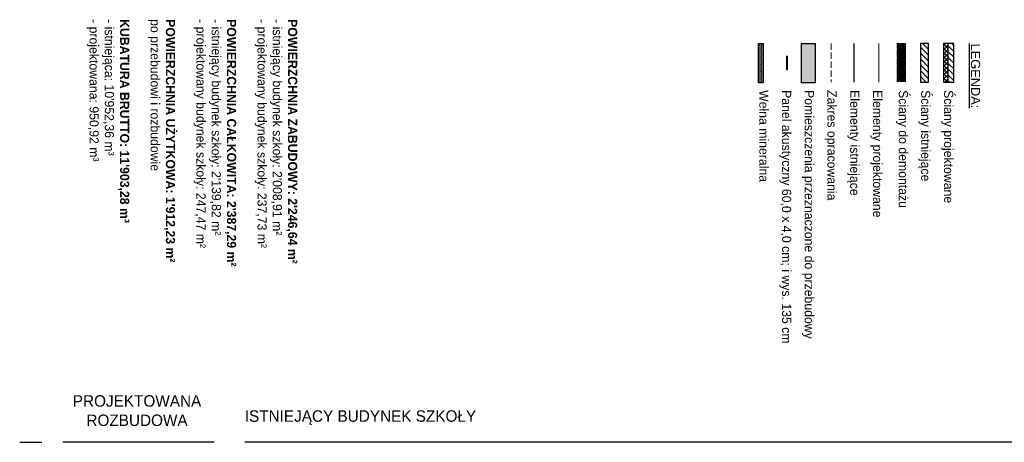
# Model space of a CAD drawing. Header units: millimetres. Extents: x -40063 to 512011, y 350190 to 687060.
# Tile 226 of 256: x 251919 to 294920, y 385708 to 404148. Entities that reach past the tile are written whole.
import ezdxf

# ---------------------------------------------------------------- set-up
doc = ezdxf.new("R2010")
doc.units = ezdxf.units.MM
doc.linetypes.add('Krawędzie ukryte', pattern=[391.222223, 282.222223, -109])
doc.layers.get('0').update_dxf_attribs({"color": 8})
for name, color, linetype in [('2D - Ogólne', 8, 'Continuous'), ('Konstrukcja - Ściany zew', 8, 'Continuous'), ('Opisy - Teksty', 8, 'Continuous'), ('Sciany', 8, 'Continuous')]:
    doc.layers.add(name, color=color, linetype=linetype)
doc.styles.add('GENERATED_STYLE_1', font='arial.ttf')
doc.styles.add('GENERATED_STYLE_2', font='txt')
doc.styles.add('GENERATED_STYLE_3', font='txt')

# ---------------------------------------------------------------- blocks, each defined once
blk = doc.blocks.new('Ściana_480', base_point=(4459557, -2069804))
at = {"layer": 'Konstrukcja - Ściany zew', "linetype": 'Continuous'}
h = blk.add_hatch(dxfattribs=at)
h.set_pattern_fill('Bloczki_ceramiczne', color=256, style=0, pattern_type=2)
h.set_pattern_definition([(225, (2007650.3, -1666877.53), (-127.279217, 127.279217), [])])
h.paths.add_polyline_path([(4461237, -2069804), (4459557, -2069804), (4459557, -2070044), (4461237, -2070044)])
h = blk.add_hatch(dxfattribs=at)
h.set_pattern_fill('Bloczki_betonowe', color=256, style=0, pattern_type=2)
h.set_pattern_definition([(45, (2007650.3, -1666877.53), (-91.923878, 91.923878), []), (135, (2007650.3, -1666877.53), (91.923878, 91.923878), [])])
h.paths.add_polyline_path([(4461237, -2070044), (4459557, -2070044), (4459557, -2070254), (4461237, -2070254)])
blk.add_line((4461237, -2070044), (4459557, -2070044), dxfattribs=at)
at = {"layer": 'Konstrukcja - Ściany zew', "linetype": 'Continuous', "flags": 128}
for points in [[(4461237, -2069804), (4459557, -2069804)], [(4459557, -2069804), (4459557, -2070254)], [(4461237, -2070254), (4461237, -2069804)], [(4459557, -2070254), (4461237, -2070254)]]:
    blk.add_lwpolyline(points, dxfattribs=at)
blk = doc.blocks.new('Ściana_481', base_point=(4459557, -2070904))
at = {"layer": 'Konstrukcja - Ściany zew', "linetype": 'Continuous'}
h = blk.add_hatch(dxfattribs=at)
h.set_pattern_fill('Bloczki_ceramiczne', color=256, style=0, pattern_type=2)
h.set_pattern_definition([(45, (2007650.3, -1666877.53), (-127.279217, 127.279217), [])])
h.paths.add_polyline_path([(4459557, -2071254), (4461237, -2071254), (4461237, -2070904), (4459557, -2070904)])
at = {"layer": 'Konstrukcja - Ściany zew', "linetype": 'Continuous', "flags": 128}
for points in [[(4461237, -2070904), (4459557, -2070904)], [(4459557, -2070904), (4459557, -2071254)], [(4461237, -2071254), (4461237, -2070904)], [(4459557, -2071254), (4461237, -2071254)]]:
    blk.add_lwpolyline(points, dxfattribs=at)

msp = doc.modelspace()

# ---------------------------------------------------------------- hatches: boundary and pattern name
at = {"layer": '2D - Ogólne', "linetype": 'Continuous', "lineweight": 0}
msp.add_hatch(color=177, dxfattribs=at).paths.add_polyline_path([(285414.92892, 401961.69877), (285414.92892, 402561.69877), (285454.92892, 402561.69877), (285454.92892, 401961.69877)])
at = {"layer": 'Konstrukcja - Ściany zew', "linetype": 'Continuous', "lineweight": 13}
h = msp.add_hatch(dxfattribs=at)
h.set_pattern_fill('Siatka_sześciokątna_kopia', color=12, angle=270, style=0, pattern_type=2)
h.set_pattern_definition([(1e-14, (695637.57, 2855012.775), (2e-14, 86.6025404), [50, -100]), (1e-14, (695712.57, 2855056.08), (2e-14, 86.6025404), [50, -100]), (60, (695687.57, 2855012.775), (75, -43.3012702), [50, -100]), (60, (695687.57, 2855099.38), (75, -43.3012702), [50, -100]), (120, (695637.57, 2855012.775), (75, 43.3012702), [50, -100]), (120, (695637.57, 2855099.38), (75, 43.3012702), [50, -100])])
h.paths.add_polyline_path([(284182.19886, 401395.55419), (284182.19886, 403108.31368), (284382.19886, 403108.31368), (284382.19886, 401395.55419)])
at = {"layer": 'Konstrukcja - Ściany zew', "linetype": 'Continuous', "lineweight": 0}
msp.add_hatch(color=46, dxfattribs=at).paths.add_polyline_path([(286066.02091, 401395.55419), (286066.02091, 403108.31368), (286666.02091, 403108.31368), (286666.02091, 401395.55419)])
at = {"layer": 'Konstrukcja - Ściany zew', "linetype": 'Continuous', "lineweight": 13}
h = msp.add_hatch(dxfattribs=at)
h.set_pattern_fill('Siatka_5x5_ukośna_kopia', color=3, angle=270, style=0, pattern_type=2)
h.set_pattern_definition([(315, (695637.566, 2855012.775), (28.28427125, 28.28427125), []), (45, (695637.566, 2855012.775), (28.28427125, -28.28427125), [])])
h.paths.add_polyline_path([(290234.94335, 401446.64689), (290234.94335, 403108.31368), (290611.19892, 403108.31368), (290611.19892, 401446.64689)])

# ---------------------------------------------------------------- linework, layer by layer
at = {"linetype": 'Continuous'}
for p, q in [((260413.36394, 385707.98709), (253796.27451, 385707.98709)), ((262651.28826, 385707.98709), (261748.89417, 385707.98709)), ((265660.87799, 385707.98709), (261748.89417, 385707.98709)), ((263553.68234, 385707.98709), (262651.28826, 385707.98709)), ((275097.41225, 385707.98709), (263553.68234, 385707.98709)), ((284949.2916, 385707.98709), (275097.41225, 385707.98709)), ((286687.33959, 385707.98709), (284949.2916, 385707.98709)), ((289352.21769, 385707.98709), (285818.31559, 385707.98709)), ((292816.70498, 385707.98709), (285818.31559, 385707.98709)), ((289352.21769, 385707.98709), (285818.31559, 385707.98709)), ((290221.24168, 385707.98709), (285818.31559, 385707.98709)), ((290221.24168, 385707.98709), (285818.31559, 385707.98709)), ((286687.33959, 385707.98709), (285818.31559, 385707.98709)), ((286687.33959, 385707.98709), (285818.31559, 385707.98709)), ((293628.85965, 385707.98709), (292816.70498, 385707.98709)), ((306186.5911, 385707.98709), (293628.85965, 385707.98709))]:
    msp.add_line(p, q, dxfattribs=at)
at = {"layer": '2D - Ogólne', "color": 171, "linetype": 'Continuous', "lineweight": 13, "flags": 128}
msp.add_lwpolyline([(285414.92892, 401961.69877), (285414.92892, 402561.69877), (285454.92892, 402561.69877), (285454.92892, 401961.69877)], close=True, dxfattribs=at)
at = {"layer": 'Konstrukcja - Ściany zew', "linetype": 'Continuous', "flags": 128}
for points in [[(284382.19886, 403108.31368), (284382.19886, 401395.55419), (284182.19886, 401395.55419), (284182.19886, 403108.31368)], [(286666.02091, 403108.31368), (286666.02091, 401395.55419), (286066.02091, 401395.55419), (286066.02091, 403108.31368)]]:
    msp.add_lwpolyline(points, close=True, dxfattribs=at)
at = {"layer": 'Konstrukcja - Ściany zew', "color": 6, "linetype": 'Krawędzie ukryte', "lineweight": 15, "flags": 128}
msp.add_lwpolyline([(287357.93194, 403108.31368), (287357.93194, 401428.60618)], dxfattribs=at)
at = {"layer": 'Konstrukcja - Ściany zew', "color": 3, "linetype": 'Krawędzie ukryte', "lineweight": 13, "flags": 128}
msp.add_lwpolyline([(290611.19892, 403108.31368), (290611.19892, 401446.64689), (290234.94335, 401446.64689), (290234.94335, 403108.31368)], close=True, dxfattribs=at)
at = {"layer": 'Sciany', "linetype": 'Continuous'}
for p, q in [((288349.84297, 403108.31368), (288349.84297, 401428.60618)), ((251919.44419, 385707.98709), (252888.57846, 385707.98709))]:
    msp.add_line(p, q, dxfattribs=at)
at = {"layer": 'Sciany', "color": 1, "linetype": 'Continuous', "lineweight": 13}
msp.add_line((289435.9272, 403108.31368), (289435.9272, 401428.60618), dxfattribs=at)

# ---------------------------------------------------------------- block references
at = {"layer": 'Konstrukcja - Ściany zew', "rotation": 270}
for name, p in [('Ściana_481', (291611.19892, 403106.09074)), ('Ściana_480', (292711.19892, 403106.09074))]:
    msp.add_blockref(name, p, dxfattribs=at)

# ---------------------------------------------------------------- texts
at = {"layer": 'Opisy - Teksty', "linetype": 'Continuous', "char_height": 400, "attachment_point": 1, "rotation": 270}
for s, insert, style in [("\\A1;{\\fMontserrat|b1|i0|c238|p2;POWIERZCHNIA ZABUDOWY: 2'246,64 m²\\P\\fMontserrat|b0|i0|c238|p2;- istniejący budynek szkoły: 2'008,91 m²\\P\\C1;- projektowany budynek szkoły: 237,73 m²\\P\\fArial|b0|i0|c238|p38;\\C7;\\P\\fMontserrat|b1|i0|c238|p2;POWIERZCHNIA CAŁKOWITA: 2'387,29 m²\\P\\fMontserrat|b0|i0|c238|p2;- istniejący budynek szkoły: 2'139,82 m²\\P\\C1;- projektowany budynek szkoły: 247,47 m²\\P\\P\\fMontserrat|b1|i0|c238|p2;\\C7;POWIERZCHNIA UŻYTKOWA: 1'912,23 m²\\P\\fMontserrat|b0|i0|c238|p2;po przebudowi i rozbudowie\\P\\fArial|b1|i0|c238|p38;\\P\\fMontserrat|b1|i0|c238|p2;KUBATURA BRUTTO: 11'903,28 m³\\P\\fMontserrat|b0|i0|c238|p2;- istniejąca: 10'952,36 m³\\P\\C1;- projektowana: 950,92 m³\\P\\fArial|b0|i0|c238|p38;\\P\\fArial|b1|i0|c238|p38;\\C7;\\P\\P\\fArial|b0|i0|c238|p38;}", (264039.04945, 404172.62075), 'GENERATED_STYLE_3'), ('{\\LLEGENDA:}', (293863.04683, 403106.09074), 'GENERATED_STYLE_1'), ('{Wełna mineralna }', (284620.19217, 401076.23382), 'GENERATED_STYLE_2'), ('{Panel akustyczny 60,0 x 4,0 cm; i wys. 135 cm}', (285612.1032, 401076.23382), 'GENERATED_STYLE_2'), ('{Pomieszczenia przeznaczone do przebudowy}', (286604.01423, 401076.23382), 'GENERATED_STYLE_2'), ('{Zakres opracowania}', (287595.92525, 401076.23382), 'GENERATED_STYLE_2'), ('{Elementy istniejące}', (288588.40098, 401076.23382), 'GENERATED_STYLE_2'), ('{Elementy projektowane}', (289588.40098, 401076.23382), 'GENERATED_STYLE_2'), ('{Ściany do demontażu}', (290712.36298, 401076.23382), 'GENERATED_STYLE_2'), ('{Ściany istniejące}', (291688.95719, 401076.23382), 'GENERATED_STYLE_2'), ('{Ściany projektowane}', (292688.95719, 401076.23382), 'GENERATED_STYLE_2')]:
    msp.add_mtext(s, dxfattribs=dict(at, insert=insert, style=style))
at = {"layer": 'Opisy - Teksty', "color": 1, "linetype": 'Continuous', "lineweight": 13, "insert": (257044.22353, 387762.12127), "char_height": 500, "attachment_point": 2, "line_spacing_factor": 1.012275, "style": 'GENERATED_STYLE_2'}
msp.add_mtext('{PROJEKTOWANA \\PROZBUDOWA}', dxfattribs=at)
at = {"layer": 'Opisy - Teksty', "linetype": 'Continuous', "insert": (261748.89417, 387102.94886), "char_height": 500, "attachment_point": 1, "style": 'GENERATED_STYLE_2'}
msp.add_mtext('{ISTNIEJĄCY BUDYNEK SZKOŁY}', dxfattribs=at)

doc.saveas('drawing.dxf')
